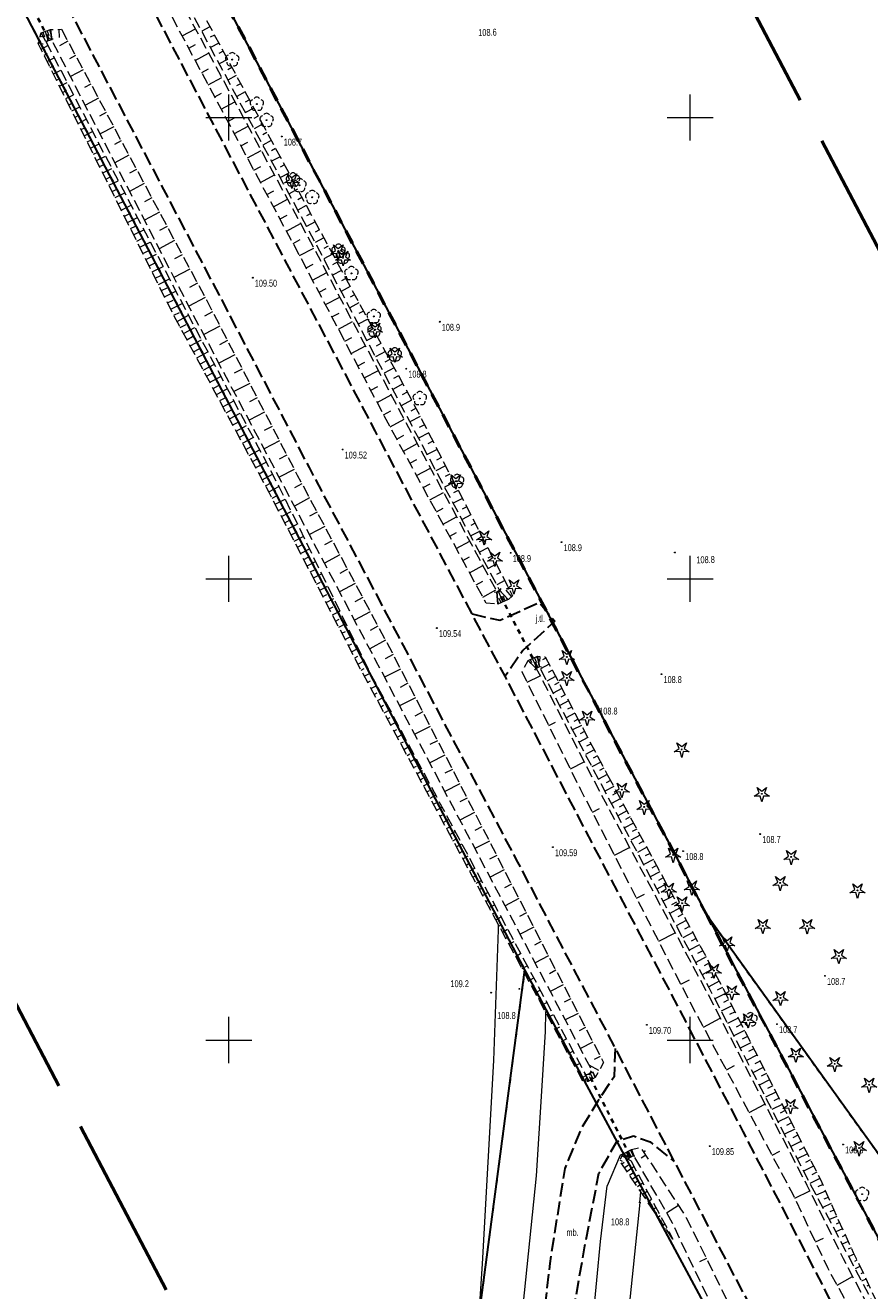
# Model space of a CAD drawing. Header units: metres. Extents: x 7529521 to 7531797, y 5723878 to 5728074.
# Tile 10 of 90: x 7531428 to 7531519, y 5724373 to 5724510. Entities that reach past the tile are written whole.
import ezdxf
from ezdxf.enums import TextEntityAlignment as Align

# ---------------------------------------------------------------- set-up
doc = ezdxf.new("R2010")
doc.units = ezdxf.units.M
for name, pattern in [('2_1', [0]), ('2_BUBZ02', [1.75, 1.25, -0.5]), ('2_PTRW02', [0]), ('GAO', [2.5, 1.5, -1]), ('GDE', [0]), ('GUZ', [1, 0.5, -0.5]), ('L_0_05', [1.75, 1.25, -0.5]), ('L_0_06', [2, 1.5, -0.5]), ('L_0_09', [2.5, 2, -0.5]), ('L_0_7E', [1, 0.5, -0.5])]:
    doc.linetypes.add(name, pattern=pattern)
doc.layers.get('0').update_dxf_attribs({"color": 252})
for name, color, linetype, lineweight in [('BUBZ_L_1', 252, '2_BUBZ02', 18), ('Dzialki', 80, 'GDE', 30), ('jezdnia', 252, 'L_0_06', 18), ('k', 252, 'Continuous', 18), ('opis', 252, 'Continuous', 18), ('przepust', 252, 'L_0_7E', 35), ('PTRW_L_1', 252, 'Continuous', 18), ('RTPW_T_0', 252, 'Continuous', 15), ('skarpa nieumocniona', 252, 'L_0_05', 18), ('skarpa umocniona', 252, 'Continuous', 18), ('Uzytki', 252, 'GUZ', 18), ('wysokosci_naturalne', 7, 'Continuous', 18), ('wysokosci_sztuczne', 7, 'Continuous', 18)]:
    doc.layers.add(name, color=color, linetype=linetype, lineweight=lineweight)
doc.layers.add('EPGPO_L_0', color=7, linetype='GAO', lineweight=50, true_color=0x940094)
doc.layers.add('zakres', color=7, linetype='L_0_09', lineweight=50, true_color=0xff05ff)
doc.styles.get("Standard").update_dxf_attribs({"font": 'arial.ttf'})

# ---------------------------------------------------------------- blocks, each defined once
blk = doc.blocks.new('2_RTPW01')
at = {"linetype": 'Continuous'}
blk.add_circle((0, 0), 0.045, dxfattribs=at)
blk = doc.blocks.new('L_0_7E_1')
at = {"color": 0, "linetype": 'Continuous', "lineweight": 13, "flags": 128}
for points in [[(0, 0), (-0.53, 0.85)], [(0, 0), (-0.53, -0.85)]]:
    blk.add_lwpolyline(points, dxfattribs=at)
blk = doc.blocks.new('L_0_7E_2')
at = {"color": 0, "linetype": 'Continuous', "lineweight": 13, "flags": 128}
for points in [[(0, 0), (-0.53, 0.85)], [(0, 0), (-0.53, -0.85)]]:
    blk.add_lwpolyline(points, dxfattribs=at)
blk = doc.blocks.new('OBOP02_01')
at = {"linetype": 'Continuous', "lineweight": 18}
blk.add_hatch(color=0, dxfattribs=at).paths.add_polyline_path([(0, -0.1, 1), (0, 0.1, 1)])
at = {"color": 0, "linetype": 'Continuous', "lineweight": 18}
blk.add_circle((0, 0), 0.1, dxfattribs=at)
for centre, radius, start, end in [((-0.77, 0.25), 0.7, 101.6336, 222.6627), ((0, 0.8), 0.7, 29.8459, 150.1541), ((0.77, 0.25), 0.7, 317.3373, 78.3664), ((-0.46, -0.64), 0.71, 174.3693, 292.5572), ((0.46, -0.64), 0.71, 247.4428, 5.6307)]:
    blk.add_arc(centre, radius, start, end, dxfattribs=at)
blk = doc.blocks.new('OBOP01_01')
at = {"linetype": 'Continuous', "lineweight": 18}
blk.add_hatch(color=0, dxfattribs=at).paths.add_polyline_path([(0, -0.1, 1), (0, 0.1, 1)])
at = {"color": 0, "linetype": 'Continuous', "lineweight": 18, "flags": 128}
blk.add_lwpolyline([(0, -1.74), (-0.35, -0.48), (-1.65, -0.54), (-0.57, 0.18), (-1.02, 1.4), (0, 0.6), (1.02, 1.4), (0.57, 0.18), (1.65, -0.54), (0.35, -0.48), (0, -1.74)], dxfattribs=at)
at = {"color": 0, "linetype": 'Continuous', "lineweight": 18}
blk.add_circle((0, 0), 0.1, dxfattribs=at)
blk = doc.blocks.new('RTPW01')
at = {"linetype": 'Continuous', "lineweight": 13}
blk.add_hatch(color=0, dxfattribs=at).paths.add_polyline_path([(0, -0.09, 1), (0, 0.09, 1)])
at = {"color": 0, "linetype": 'Continuous', "lineweight": 13}
blk.add_circle((0, 0), 0.0906, dxfattribs=at)
blk = doc.blocks.new('RTPW02')
at = {"linetype": 'Continuous', "lineweight": 13}
blk.add_hatch(color=0, dxfattribs=at).paths.add_polyline_path([(0, -0.09, 1), (0, 0.09, 1)])
at = {"color": 0, "linetype": 'Continuous', "lineweight": 13}
blk.add_circle((0, 0), 0.0906, dxfattribs=at)

msp = doc.modelspace()

# ---------------------------------------------------------------- linework, layer by layer
at = {"layer": 'BUBZ_L_1', "linetype": '2_BUBZ02'}
msp.add_line((7531494.54, 5724382.39), (7531494.66, 5724383.55), dxfattribs=at)
at = {"layer": 'BUBZ_L_1', "linetype": '2_1'}
msp.add_point((7531495.1, 5724387.95), dxfattribs=at)
at = {"layer": 'Dzialki'}
for p, q in [((7531365.23, 5724672.56), (7531501.87, 5724413.41)), ((7531482.09, 5724407.62), (7531345.12, 5724669.94)), ((7531526.32, 5724379.39), (7531501.87, 5724413.41)), ((7531501.87, 5724413.41), (7531549.19, 5724324.19)), ((7531476.67, 5724366.71), (7531482.09, 5724407.62)), ((7531504.02, 5724366.79), (7531482.09, 5724407.62))]:
    msp.add_line(p, q, dxfattribs=at)
at = {"layer": 'EPGPO_L_0', "linetype": 'GAO'}
for p, q in [((7531501.87, 5724413.41), (7531361.93, 5724678.8)), ((7531501.87, 5724413.41), (7531365.23, 5724672.56)), ((7531549.19, 5724324.19), (7531501.87, 5724413.41))]:
    msp.add_line(p, q, dxfattribs=at)
at = {"layer": 'jezdnia', "color": 251, "lineweight": 30, "flags": 128}
for points in [[(7531541.23, 5724322.09), (7531538.4, 5724327.6), (7531527.77, 5724347.77), (7531515.97, 5724370.33), (7531505.73, 5724390.09), (7531498.77, 5724403.48), (7531488.64, 5724422.78), (7531479.95, 5724439.43), (7531476.36, 5724446.19), (7531465.88, 5724466.03), (7531456.12, 5724484.51), (7531436.66, 5724521.49)], [(7531429.64, 5724517.44), (7531432.66, 5724511.75), (7531448.95, 5724480.75), (7531458.7, 5724462.07), (7531468.89, 5724442.78), (7531481.3, 5724419.27), (7531491.88, 5724399.08), (7531498.25, 5724386.84), (7531508.98, 5724366.41), (7531520.43, 5724344.51), (7531531.18, 5724323.94), (7531534.04, 5724318.55)], [(7531476.36, 5724446.19), (7531479.38, 5724445.5), (7531483.67, 5724447.44), (7531485.32, 5724445.4), (7531481.88, 5724442.23), (7531479.95, 5724439.43)], [(7531491.88, 5724399.08), (7531491.75, 5724396.02), (7531489.99, 5724393.38), (7531488.22, 5724390.43), (7531486.41, 5724386.07), (7531484.78, 5724375.79), (7531483.01, 5724359.78), (7531485.51, 5724360.08), (7531487.42, 5724371.04), (7531488.6, 5724377.69), (7531490.11, 5724385.55), (7531492.04, 5724389), (7531493.86, 5724389.62), (7531495.68, 5724388.95), (7531498.25, 5724386.84)]]:
    msp.add_lwpolyline(points, dxfattribs=at)
at = {"layer": 'k', "linetype": 'Continuous', "lineweight": 18, "flags": 128}
for points in [[(7531450, 5724497.5), (7531450, 5724502.5)], [(7531500, 5724497.5), (7531500, 5724502.5)], [(7531447.5, 5724500), (7531452.5, 5724500)], [(7531497.5, 5724500), (7531502.5, 5724500)], [(7531450, 5724447.5), (7531450, 5724452.5)], [(7531500, 5724447.5), (7531500, 5724452.5)], [(7531447.5, 5724450), (7531452.5, 5724450)], [(7531497.5, 5724450), (7531502.5, 5724450)], [(7531450, 5724397.5), (7531450, 5724402.5)], [(7531500, 5724397.5), (7531500, 5724402.5)], [(7531447.5, 5724400), (7531452.5, 5724400)], [(7531497.5, 5724400), (7531502.5, 5724400)]]:
    msp.add_lwpolyline(points, dxfattribs=at)
at = {"layer": 'przepust', "color": 24, "lineweight": 35, "flags": 128}
for points in [[(7531430.47, 5724508.56), (7531426.35, 5724516.53)], [(7531483.4, 5724440.51), (7531479.26, 5724448.51)], [(7531493.49, 5724387.46), (7531489.04, 5724396.22)]]:
    msp.add_lwpolyline(points, dxfattribs=at)
at = {"layer": 'PTRW_L_1', "linetype": '2_PTRW02', "lineweight": 0}
for p, q in [((7531479.22, 5724411.93), (7531479.24, 5724412.47)), ((7531478.71, 5724397.78), (7531479.22, 5724411.93)), ((7531484.34, 5724403.02), (7531484.27, 5724400.93)), ((7531484.27, 5724400.93), (7531483.9, 5724394.46)), ((7531477.5, 5724375.73), (7531478.71, 5724397.78)), ((7531483.9, 5724394.46), (7531483.32, 5724385.28)), ((7531483.32, 5724385.28), (7531481.64, 5724368.89)), ((7531490.3, 5724378.15), (7531491, 5724384.19)), ((7531494.54, 5724382.39), (7531492.72, 5724364.91)), ((7531489.24, 5724367.11), (7531490.3, 5724378.15)), ((7531476.04, 5724353.93), (7531477.5, 5724375.73))]:
    msp.add_line(p, q, dxfattribs=at)
at = {"layer": 'PTRW_L_1', "linetype": '2_PTRW02'}
for p, q in [((7531492.72, 5724387.63), (7531492.43, 5724387.5)), ((7531492.43, 5724387.5), (7531491, 5724384.19)), ((7531494.54, 5724382.39), (7531494.66, 5724383.55))]:
    msp.add_line(p, q, dxfattribs=at)
at = {"layer": 'skarpa nieumocniona', "color": 252, "lineweight": 18, "flags": 128}
for points in [[(7531469.09, 5724468.02), (7531459.63, 5724485.98), (7531439.62, 5724523.21), (7531440.4, 5724523.87), (7531460.54, 5724486.51), (7531470.18, 5724468.69), (7531480.76, 5724448.14), (7531480.27, 5724447.74), (7531479.35, 5724448.78)], [(7531479.06, 5724448.6), (7531479.17, 5724447.24), (7531477.88, 5724447.37), (7531467.27, 5724466.87), (7531457.65, 5724485.09), (7531437.94, 5724521.98), (7531439.25, 5724522.84), (7531459.26, 5724485.78), (7531468.72, 5724467.82)], [(7531430.17, 5724508.24), (7531445.32, 5724479.16), (7531455.44, 5724460.02), (7531465.12, 5724440.16), (7531488.69, 5724396.2), (7531488.94, 5724395.51), (7531488.4, 5724395.49), (7531464.55, 5724439.7), (7531454.38, 5724459.34), (7531444.05, 5724478.55), (7531429.35, 5724508.03), (7531429.66, 5724509.2)], [(7531431.88, 5724509.57), (7531447.57, 5724480.25), (7531457.43, 5724461.22), (7531467.69, 5724442.02), (7531490.61, 5724397.55), (7531489.69, 5724395.92), (7531489.44, 5724396.55), (7531465.99, 5724441.04), (7531455.77, 5724460.43), (7531445.77, 5724479.35), (7531430.81, 5724508.42), (7531430.68, 5724509.54)], [(7531532.32, 5724342.59), (7531522.81, 5724360.93), (7531514.91, 5724375.29), (7531511.16, 5724383.25), (7531499.95, 5724404.19), (7531488.16, 5724427.12), (7531481.78, 5724439.91), (7531482.43, 5724441.13), (7531483.33, 5724440.28), (7531489.53, 5724428.18), (7531501.74, 5724405.31), (7531512.66, 5724384.26), (7531516.59, 5724376.31), (7531524.32, 5724361.49), (7531536.18, 5724344.63), (7531548.28, 5724323.25), (7531559.03, 5724304.85), (7531566.78, 5724291.82), (7531571.95, 5724281.85), (7531580.12, 5724268.57), (7531589.87, 5724253.78), (7531596.23, 5724239.44), (7531603.24, 5724228.55), (7531611.97, 5724216.7), (7531625.15, 5724181.74), (7531623.17, 5724178.91), (7531619.83, 5724177.39), (7531614.57, 5724187.94), (7531614.66, 5724188.48), (7531610.8, 5724194.33), (7531603.09, 5724208.17), (7531595.68, 5724222.34), (7531586.48, 5724239.83), (7531579.8, 5724252.94), (7531571.62, 5724268.24), (7531563.72, 5724283.18), (7531556.27, 5724297.38), (7531550.03, 5724309.25), (7531542.74, 5724322.94)], [(7531491.05, 5724428.71), (7531503.15, 5724406.37), (7531514.12, 5724384.88), (7531516, 5724380.6), (7531517.68, 5724376.97), (7531525.01, 5724361.56), (7531517.04, 5724376.82), (7531515.27, 5724380.19), (7531513.03, 5724384.37), (7531502.06, 5724405.67), (7531490.06, 5724428.29), (7531483.66, 5724440.47), (7531483.47, 5724441.6), (7531484.29, 5724441.55)], [(7531498.13, 5724378.42), (7531492.35, 5724386.95), (7531492.74, 5724387.67), (7531493.41, 5724387.21)], [(7531554.25, 5724257.64), (7531543.57, 5724280.36), (7531532.79, 5724304), (7531526.65, 5724317.93), (7531516.78, 5724339.91), (7531512.01, 5724352.12), (7531504.93, 5724365.76), (7531498.09, 5724380.13), (7531493.89, 5724387.48), (7531493.63, 5724388.12), (7531494.63, 5724388.37), (7531499.58, 5724380.74), (7531506.62, 5724366.45), (7531513.43, 5724352.66), (7531519.66, 5724342.32), (7531539.76, 5724303.89), (7531546.04, 5724292.24), (7531554.21, 5724276.48), (7531561.52, 5724262.57), (7531569.94, 5724246.67), (7531576.32, 5724234.31), (7531585.38, 5724217.06), (7531593.26, 5724202.1), (7531600.61, 5724188.26), (7531602.22, 5724182.6), (7531608.04, 5724171.68), (7531605.63, 5724170.48), (7531603.16, 5724170.41), (7531599.75, 5724171.04), (7531597.13, 5724173.14), (7531593.51, 5724178.92)]]:
    msp.add_lwpolyline(points, close=True, dxfattribs=at)
at = {"layer": 'skarpa nieumocniona', "color": 252, "linetype": 'Continuous', "lineweight": 18, "flags": 128}
for points in [[(7531447.96, 5724509.83), (7531447.07, 5724509.35)], [(7531429.56, 5724508.83), (7531429.9, 5724508.74)], [(7531431.6, 5724509.56), (7531431.63, 5724508.67)], [(7531432.57, 5724508.27), (7531431.65, 5724507.77)], [(7531444.95, 5724508.85), (7531446.39, 5724509.62)], [(7531448.44, 5724508.95), (7531447.99, 5724508.71)], [(7531429.37, 5724508.11), (7531429.88, 5724507.98)], [(7531429.66, 5724507.43), (7531430.4, 5724507.8)], [(7531429.99, 5724506.76), (7531430.37, 5724506.95)], [(7531445.66, 5724507.53), (7531446.38, 5724507.91)], [(7531446.37, 5724506.2), (7531447.81, 5724506.98)], [(7531448.91, 5724508.07), (7531448.01, 5724507.59)], [(7531449.39, 5724507.19), (7531448.94, 5724506.95)], [(7531430.33, 5724506.09), (7531431.09, 5724506.47)], [(7531430.66, 5724505.42), (7531431.05, 5724505.61)], [(7531433.4, 5724506.72), (7531432.73, 5724506.36)], [(7531449.86, 5724506.31), (7531448.96, 5724505.83)], [(7531430.99, 5724504.74), (7531431.79, 5724505.14)], [(7531431.33, 5724504.07), (7531431.73, 5724504.27)], [(7531434.22, 5724505.18), (7531432.86, 5724504.45)], [(7531447.07, 5724504.88), (7531447.8, 5724505.27)], [(7531447.78, 5724503.56), (7531449.24, 5724504.34)], [(7531450.34, 5724505.43), (7531449.89, 5724505.19)], [(7531450.81, 5724504.55), (7531449.91, 5724504.07)], [(7531431.66, 5724503.4), (7531432.48, 5724503.81)], [(7531432, 5724502.73), (7531432.41, 5724502.94)], [(7531435.05, 5724503.64), (7531434.35, 5724503.26)], [(7531451.29, 5724503.67), (7531450.83, 5724503.43)], [(7531451.76, 5724502.79), (7531450.86, 5724502.3)], [(7531432.33, 5724502.06), (7531433.17, 5724502.48)], [(7531432.67, 5724501.39), (7531433.09, 5724501.6)], [(7531435.88, 5724502.09), (7531434.46, 5724501.33)], [(7531448.49, 5724502.24), (7531449.22, 5724502.63)], [(7531449.19, 5724500.91), (7531450.66, 5724501.7)], [(7531452.23, 5724501.91), (7531451.78, 5724501.67)], [(7531433, 5724500.72), (7531433.87, 5724501.15)], [(7531433.34, 5724500.05), (7531433.77, 5724500.26)], [(7531436.7, 5724500.55), (7531435.98, 5724500.16)], [(7531452.71, 5724501.03), (7531451.8, 5724500.54)], [(7531453.18, 5724500.15), (7531452.73, 5724499.91)], [(7531433.67, 5724499.37), (7531434.56, 5724499.82)], [(7531434.01, 5724498.7), (7531434.46, 5724498.93)], [(7531437.53, 5724499.01), (7531436.06, 5724498.22)], [(7531449.9, 5724499.59), (7531450.64, 5724499.98)], [(7531450.61, 5724498.27), (7531452.09, 5724499.06)], [(7531453.66, 5724499.27), (7531452.75, 5724498.78)], [(7531434.34, 5724498.03), (7531435.25, 5724498.49)], [(7531434.67, 5724497.36), (7531435.14, 5724497.59)], [(7531438.35, 5724497.47), (7531437.61, 5724497.07)], [(7531451.32, 5724496.94), (7531452.06, 5724497.34)], [(7531454.13, 5724498.39), (7531453.68, 5724498.14)], [(7531454.61, 5724497.51), (7531453.7, 5724497.02)], [(7531435.01, 5724496.69), (7531435.95, 5724497.16)], [(7531435.34, 5724496.02), (7531435.82, 5724496.25)], [(7531439.18, 5724495.92), (7531437.66, 5724495.11)], [(7531452.02, 5724495.62), (7531453.51, 5724496.42)], [(7531455.08, 5724496.63), (7531454.63, 5724496.38)], [(7531435.68, 5724495.35), (7531436.64, 5724495.83)], [(7531436.01, 5724494.68), (7531436.5, 5724494.92)], [(7531452.73, 5724494.3), (7531453.48, 5724494.7)], [(7531455.56, 5724495.75), (7531454.64, 5724495.26)], [(7531456.03, 5724494.87), (7531455.57, 5724494.62)], [(7531436.35, 5724494), (7531437.33, 5724494.49)], [(7531436.68, 5724493.33), (7531437.18, 5724493.58)], [(7531437.02, 5724492.66), (7531438.02, 5724493.16)], [(7531440, 5724494.38), (7531439.23, 5724493.97)], [(7531453.44, 5724492.98), (7531454.94, 5724493.78)], [(7531456.51, 5724493.99), (7531455.59, 5724493.5)], [(7531437.35, 5724491.99), (7531437.86, 5724492.24)], [(7531437.69, 5724491.32), (7531438.72, 5724491.83)], [(7531440.83, 5724492.84), (7531439.26, 5724492)], [(7531454.14, 5724491.65), (7531454.9, 5724492.06)], [(7531456.98, 5724493.11), (7531456.52, 5724492.86)], [(7531457.45, 5724492.23), (7531456.54, 5724491.73)], [(7531438.02, 5724490.65), (7531438.54, 5724490.91)], [(7531438.35, 5724489.98), (7531439.41, 5724490.5)], [(7531441.66, 5724491.29), (7531440.86, 5724490.87)], [(7531454.85, 5724490.33), (7531456.36, 5724491.14)], [(7531457.93, 5724491.35), (7531457.47, 5724491.1)], [(7531458.4, 5724490.47), (7531457.48, 5724489.97)], [(7531438.69, 5724489.31), (7531439.22, 5724489.57)], [(7531439.02, 5724488.63), (7531440.1, 5724489.17)], [(7531442.48, 5724489.75), (7531440.86, 5724488.88)], [(7531455.56, 5724489.01), (7531456.32, 5724489.41)], [(7531458.88, 5724489.59), (7531458.42, 5724489.34)], [(7531439.36, 5724487.96), (7531439.9, 5724488.24)], [(7531439.69, 5724487.29), (7531440.8, 5724487.84)], [(7531443.31, 5724488.21), (7531442.48, 5724487.77)], [(7531456.27, 5724487.68), (7531457.79, 5724488.5)], [(7531459.35, 5724488.71), (7531458.43, 5724488.21)], [(7531459.83, 5724487.83), (7531459.37, 5724487.58)], [(7531440.03, 5724486.62), (7531440.59, 5724486.9)], [(7531440.36, 5724485.95), (7531441.49, 5724486.51)], [(7531444.13, 5724486.66), (7531442.46, 5724485.77)], [(7531456.97, 5724486.36), (7531457.74, 5724486.77)], [(7531460.3, 5724486.95), (7531459.38, 5724486.45)], [(7531440.7, 5724485.28), (7531441.27, 5724485.56)], [(7531441.03, 5724484.61), (7531442.18, 5724485.18)], [(7531444.96, 5724485.12), (7531444.11, 5724484.67)], [(7531457.68, 5724485.04), (7531459.22, 5724485.85)], [(7531460.78, 5724486.07), (7531460.31, 5724485.82)], [(7531461.25, 5724485.19), (7531460.32, 5724484.68)], [(7531441.37, 5724483.94), (7531441.95, 5724484.23)], [(7531441.7, 5724483.26), (7531442.88, 5724483.85)], [(7531445.78, 5724483.58), (7531444.06, 5724482.66)], [(7531458.38, 5724483.71), (7531459.15, 5724484.12)], [(7531461.73, 5724484.31), (7531461.26, 5724484.05)], [(7531442.04, 5724482.59), (7531442.63, 5724482.89)], [(7531442.37, 5724481.92), (7531443.57, 5724482.52)], [(7531459.08, 5724482.39), (7531460.62, 5724483.2)], [(7531462.21, 5724483.43), (7531461.25, 5724482.91)], [(7531462.68, 5724482.55), (7531462.2, 5724482.29)], [(7531442.7, 5724481.25), (7531443.31, 5724481.55)], [(7531443.04, 5724480.58), (7531444.26, 5724481.19)], [(7531446.61, 5724482.04), (7531445.74, 5724481.57)], [(7531459.78, 5724481.06), (7531460.55, 5724481.46)], [(7531463.16, 5724481.67), (7531462.18, 5724481.14)], [(7531443.37, 5724479.91), (7531443.99, 5724480.22)], [(7531443.71, 5724479.24), (7531444.95, 5724479.86)], [(7531447.44, 5724480.49), (7531445.66, 5724479.54)], [(7531460.48, 5724479.73), (7531462.02, 5724480.54)], [(7531464.11, 5724479.91), (7531463.11, 5724479.37)], [(7531463.63, 5724480.79), (7531463.14, 5724480.52)], [(7531444.04, 5724478.57), (7531444.67, 5724478.88)], [(7531444.4, 5724477.91), (7531445.63, 5724478.57)], [(7531448.24, 5724478.94), (7531447.36, 5724478.48)], [(7531461.18, 5724478.41), (7531461.95, 5724478.81)], [(7531465.06, 5724478.15), (7531464.04, 5724477.6)], [(7531464.59, 5724479.03), (7531464.08, 5724478.76)], [(7531444.75, 5724477.24), (7531445.37, 5724477.58)], [(7531445.11, 5724476.58), (7531446.33, 5724477.24)], [(7531449.05, 5724477.39), (7531447.29, 5724476.47)], [(7531461.88, 5724477.08), (7531463.41, 5724477.89)], [(7531465.54, 5724477.27), (7531465.02, 5724476.99)], [(7531445.46, 5724475.92), (7531446.07, 5724476.25)], [(7531445.82, 5724475.26), (7531447.03, 5724475.92)], [(7531449.85, 5724475.83), (7531448.98, 5724475.38)], [(7531462.58, 5724475.75), (7531463.35, 5724476.16)], [(7531466.01, 5724476.39), (7531464.98, 5724475.83)], [(7531466.49, 5724475.51), (7531465.97, 5724475.23)], [(7531446.17, 5724474.6), (7531446.78, 5724474.93)], [(7531446.53, 5724473.94), (7531447.73, 5724474.59)], [(7531450.66, 5724474.28), (7531448.92, 5724473.38)], [(7531463.28, 5724474.43), (7531464.81, 5724475.24)], [(7531466.97, 5724474.64), (7531465.91, 5724474.06)], [(7531446.88, 5724473.28), (7531447.48, 5724473.6)], [(7531447.24, 5724472.62), (7531448.44, 5724473.26)], [(7531451.47, 5724472.73), (7531450.6, 5724472.28)], [(7531463.98, 5724473.1), (7531464.75, 5724473.5)], [(7531464.68, 5724471.77), (7531466.21, 5724472.58)], [(7531467.92, 5724472.88), (7531466.84, 5724472.29)], [(7531467.44, 5724473.76), (7531466.91, 5724473.47)], [(7531447.59, 5724471.96), (7531448.19, 5724472.28)], [(7531447.95, 5724471.3), (7531449.14, 5724471.94)], [(7531468.4, 5724472), (7531467.85, 5724471.7)], [(7531448.31, 5724470.64), (7531448.9, 5724470.96)], [(7531448.66, 5724469.98), (7531449.84, 5724470.61)], [(7531452.27, 5724471.17), (7531450.56, 5724470.29)], [(7531465.38, 5724470.45), (7531466.15, 5724470.85)], [(7531466.08, 5724469.12), (7531467.61, 5724469.93)], [(7531468.87, 5724471.12), (7531467.77, 5724470.52)], [(7531469.35, 5724470.24), (7531468.79, 5724469.94)], [(7531449.02, 5724469.32), (7531449.6, 5724469.63)], [(7531449.37, 5724468.66), (7531450.54, 5724469.29)], [(7531453.08, 5724469.62), (7531452.23, 5724469.18)], [(7531469.82, 5724469.36), (7531468.7, 5724468.75)], [(7531470.3, 5724468.48), (7531469.73, 5724468.18)], [(7531449.73, 5724468), (7531450.31, 5724468.31)], [(7531450.08, 5724467.34), (7531451.24, 5724467.96)], [(7531453.88, 5724468.07), (7531452.2, 5724467.19)], [(7531466.78, 5724467.79), (7531467.55, 5724468.2)], [(7531467.49, 5724466.47), (7531469.01, 5724467.3)], [(7531470.75, 5724467.59), (7531469.63, 5724467.01)], [(7531450.44, 5724466.68), (7531451.01, 5724466.99)], [(7531450.79, 5724466.02), (7531451.94, 5724466.63)], [(7531454.69, 5724466.51), (7531453.85, 5724466.08)], [(7531471.67, 5724465.81), (7531470.57, 5724465.24)], [(7531471.21, 5724466.7), (7531470.65, 5724466.41)], [(7531451.15, 5724465.36), (7531451.72, 5724465.66)], [(7531451.5, 5724464.69), (7531452.64, 5724465.31)], [(7531455.49, 5724464.96), (7531453.83, 5724464.1)], [(7531468.21, 5724465.15), (7531468.96, 5724465.56)], [(7531468.92, 5724463.84), (7531470.43, 5724464.65)], [(7531472.13, 5724464.92), (7531471.58, 5724464.64)], [(7531451.86, 5724464.03), (7531452.42, 5724464.34)], [(7531452.21, 5724463.37), (7531453.34, 5724463.98)], [(7531452.57, 5724462.71), (7531453.13, 5724463.02)], [(7531456.3, 5724463.4), (7531455.48, 5724462.98)], [(7531472.58, 5724464.03), (7531471.51, 5724463.48)], [(7531473.04, 5724463.14), (7531472.51, 5724462.87)], [(7531452.92, 5724462.05), (7531454.04, 5724462.65)], [(7531453.28, 5724461.39), (7531453.84, 5724461.69)], [(7531457.1, 5724461.85), (7531455.47, 5724461)], [(7531469.64, 5724462.52), (7531470.39, 5724462.93)], [(7531470.36, 5724461.2), (7531471.85, 5724462.01)], [(7531473.5, 5724462.25), (7531472.45, 5724461.71)], [(7531453.63, 5724460.73), (7531454.74, 5724461.33)], [(7531453.99, 5724460.07), (7531454.54, 5724460.37)], [(7531457.92, 5724460.3), (7531457.11, 5724459.87)], [(7531471.07, 5724459.88), (7531471.82, 5724460.29)], [(7531474.41, 5724460.47), (7531473.39, 5724459.95)], [(7531473.96, 5724461.36), (7531473.44, 5724461.1)], [(7531454.34, 5724459.41), (7531455.44, 5724460)], [(7531454.69, 5724458.75), (7531455.24, 5724459.03)], [(7531471.79, 5724458.56), (7531473.27, 5724459.37)], [(7531474.87, 5724459.59), (7531474.37, 5724459.33)], [(7531455.04, 5724458.08), (7531456.11, 5724458.64)], [(7531455.38, 5724457.41), (7531455.91, 5724457.69)], [(7531458.75, 5724458.76), (7531457.11, 5724457.89)], [(7531472.51, 5724457.25), (7531473.24, 5724457.65)], [(7531475.33, 5724458.7), (7531474.33, 5724458.19)], [(7531475.79, 5724457.81), (7531475.3, 5724457.55)], [(7531455.72, 5724456.75), (7531456.77, 5724457.29)], [(7531456.07, 5724456.08), (7531456.58, 5724456.35)], [(7531459.57, 5724457.22), (7531458.75, 5724456.78)], [(7531473.22, 5724455.93), (7531474.69, 5724456.73)], [(7531476.24, 5724456.92), (7531475.28, 5724456.42)], [(7531456.41, 5724455.41), (7531457.43, 5724455.94)], [(7531456.76, 5724454.75), (7531457.26, 5724455.01)], [(7531460.4, 5724455.67), (7531458.75, 5724454.79)], [(7531473.94, 5724454.61), (7531474.67, 5724455.01)], [(7531476.7, 5724456.03), (7531476.22, 5724455.78)], [(7531477.16, 5724455.14), (7531476.22, 5724454.66)], [(7531457.1, 5724454.08), (7531458.08, 5724454.59)], [(7531457.45, 5724453.42), (7531457.93, 5724453.67)], [(7531461.22, 5724454.13), (7531460.39, 5724453.69)], [(7531474.66, 5724453.29), (7531476.11, 5724454.09)], [(7531477.61, 5724454.25), (7531477.15, 5724454.01)], [(7531457.79, 5724452.75), (7531458.74, 5724453.24)], [(7531458.14, 5724452.08), (7531458.6, 5724452.33)], [(7531462.05, 5724452.59), (7531460.38, 5724451.7)], [(7531475.38, 5724451.98), (7531476.1, 5724452.37)], [(7531478.07, 5724453.36), (7531477.16, 5724452.89)], [(7531478.53, 5724452.47), (7531478.08, 5724452.24)], [(7531458.48, 5724451.42), (7531459.4, 5724451.89)], [(7531458.83, 5724450.75), (7531459.28, 5724450.98)], [(7531462.87, 5724451.04), (7531462.03, 5724450.59)], [(7531476.09, 5724450.66), (7531477.53, 5724451.44)], [(7531478.99, 5724451.58), (7531478.1, 5724451.13)], [(7531479.44, 5724450.69), (7531479.01, 5724450.47)], [(7531459.17, 5724450.09), (7531460.06, 5724450.54)], [(7531459.52, 5724449.42), (7531459.95, 5724449.64)], [(7531463.7, 5724449.5), (7531462.01, 5724448.6)], [(7531476.81, 5724449.34), (7531477.53, 5724449.73)], [(7531479.9, 5724449.8), (7531479.04, 5724449.36)], [(7531459.86, 5724448.75), (7531460.71, 5724449.2)], [(7531460.2, 5724448.09), (7531460.62, 5724448.3)], [(7531464.52, 5724447.96), (7531463.67, 5724447.5)], [(7531477.53, 5724448.02), (7531478.95, 5724448.8)], [(7531480.66, 5724448.06), (7531480.07, 5724448.76)], [(7531480.36, 5724448.91), (7531480.21, 5724448.84)], [(7531460.55, 5724447.42), (7531461.37, 5724447.85)], [(7531460.89, 5724446.75), (7531461.3, 5724446.96)], [(7531461.24, 5724446.09), (7531462.03, 5724446.5)], [(7531461.58, 5724445.42), (7531461.97, 5724445.62)], [(7531461.93, 5724444.76), (7531462.69, 5724445.15)], [(7531465.34, 5724446.41), (7531463.64, 5724445.5)], [(7531462.27, 5724444.09), (7531462.64, 5724444.28)], [(7531462.62, 5724443.42), (7531463.34, 5724443.8)], [(7531466.17, 5724444.87), (7531465.31, 5724444.41)], [(7531462.96, 5724442.76), (7531463.32, 5724442.94)], [(7531463.31, 5724442.09), (7531464, 5724442.45)], [(7531466.99, 5724443.33), (7531465.27, 5724442.41)], [(7531463.65, 5724441.43), (7531463.99, 5724441.6)], [(7531464, 5724440.76), (7531464.66, 5724441.1)], [(7531467.82, 5724441.78), (7531466.95, 5724441.33)], [(7531483.7, 5724441.59), (7531483.66, 5724441.04)], [(7531484.37, 5724441.41), (7531484.01, 5724441.22)], [(7531464.34, 5724440.09), (7531464.66, 5724440.26)], [(7531464.69, 5724439.43), (7531465.33, 5724439.77)], [(7531468.62, 5724440.22), (7531466.89, 5724439.34)], [(7531484.72, 5724440.74), (7531483.78, 5724440.25)], [(7531485.07, 5724440.08), (7531484.6, 5724439.83)], [(7531465.05, 5724438.77), (7531465.36, 5724438.94)], [(7531465.4, 5724438.11), (7531466.04, 5724438.45)], [(7531469.42, 5724438.67), (7531468.56, 5724438.23)], [(7531482.34, 5724438.79), (7531483.74, 5724439.49)], [(7531485.42, 5724439.42), (7531484.47, 5724438.92)], [(7531485.76, 5724438.75), (7531485.29, 5724438.51)], [(7531465.76, 5724437.45), (7531466.07, 5724437.62)], [(7531466.11, 5724436.79), (7531466.74, 5724437.13)], [(7531470.22, 5724437.11), (7531468.52, 5724436.24)], [(7531486.11, 5724438.09), (7531485.17, 5724437.59)], [(7531486.46, 5724437.43), (7531485.99, 5724437.18)], [(7531466.47, 5724436.13), (7531466.78, 5724436.3)], [(7531466.83, 5724435.47), (7531467.45, 5724435.81)], [(7531471.02, 5724435.56), (7531470.18, 5724435.12)], [(7531486.81, 5724436.76), (7531485.87, 5724436.27)], [(7531487.16, 5724436.1), (7531486.69, 5724435.85)], [(7531467.18, 5724434.81), (7531467.5, 5724434.98)], [(7531467.54, 5724434.15), (7531468.16, 5724434.49)], [(7531484.68, 5724434.09), (7531485.41, 5724434.45)], [(7531487.51, 5724435.44), (7531486.57, 5724434.94)], [(7531487.86, 5724434.77), (7531487.39, 5724434.52)], [(7531467.89, 5724433.49), (7531468.21, 5724433.66)], [(7531468.25, 5724432.83), (7531468.87, 5724433.16)], [(7531471.82, 5724434), (7531470.16, 5724433.14)], [(7531488.21, 5724434.11), (7531487.26, 5724433.61)], [(7531488.56, 5724433.45), (7531488.09, 5724433.2)], [(7531468.61, 5724432.17), (7531468.92, 5724432.34)], [(7531468.96, 5724431.51), (7531469.58, 5724431.84)], [(7531472.63, 5724432.45), (7531471.8, 5724432.02)], [(7531488.91, 5724432.78), (7531487.96, 5724432.28)], [(7531489.61, 5724431.45), (7531488.66, 5724430.95)], [(7531489.26, 5724432.12), (7531488.78, 5724431.87)], [(7531469.32, 5724430.85), (7531469.63, 5724431.02)], [(7531469.68, 5724430.19), (7531470.29, 5724430.52)], [(7531473.43, 5724430.89), (7531471.79, 5724430.05)], [(7531487.03, 5724429.39), (7531488.52, 5724430.14)], [(7531490.31, 5724430.13), (7531489.36, 5724429.63)], [(7531489.96, 5724430.79), (7531489.48, 5724430.54)], [(7531470.03, 5724429.53), (7531470.34, 5724429.69)], [(7531470.39, 5724428.87), (7531471, 5724429.2)], [(7531474.23, 5724429.34), (7531473.42, 5724428.92)], [(7531491.01, 5724428.8), (7531490.06, 5724428.29)], [(7531490.66, 5724429.46), (7531490.18, 5724429.21)], [(7531470.74, 5724428.21), (7531471.05, 5724428.37)], [(7531471.1, 5724427.55), (7531471.71, 5724427.88)], [(7531475.03, 5724427.78), (7531473.42, 5724426.95)], [(7531491.72, 5724427.48), (7531490.76, 5724426.96)], [(7531491.36, 5724428.14), (7531490.89, 5724427.88)], [(7531471.46, 5724426.89), (7531471.76, 5724427.05)], [(7531471.81, 5724426.23), (7531472.42, 5724426.55)], [(7531475.83, 5724426.22), (7531475.03, 5724425.81)], [(7531492.43, 5724426.16), (7531491.47, 5724425.64)], [(7531492.08, 5724426.82), (7531491.6, 5724426.56)], [(7531472.17, 5724425.57), (7531472.47, 5724425.73)], [(7531472.52, 5724424.91), (7531473.13, 5724425.23)], [(7531476.63, 5724424.67), (7531475.05, 5724423.85)], [(7531489.4, 5724424.71), (7531490.17, 5724425.11)], [(7531493.15, 5724424.84), (7531492.17, 5724424.31)], [(7531492.79, 5724425.5), (7531492.3, 5724425.24)], [(7531472.88, 5724424.25), (7531473.18, 5724424.41)], [(7531473.24, 5724423.59), (7531473.83, 5724423.91)], [(7531493.86, 5724423.52), (7531492.87, 5724422.99)], [(7531493.51, 5724424.18), (7531493.01, 5724423.92)], [(7531473.59, 5724422.93), (7531473.89, 5724423.09)], [(7531473.95, 5724422.27), (7531474.54, 5724422.59)], [(7531477.44, 5724423.11), (7531476.65, 5724422.71)], [(7531494.58, 5724422.2), (7531493.57, 5724421.66)], [(7531494.22, 5724422.86), (7531493.72, 5724422.59)], [(7531474.3, 5724421.61), (7531474.6, 5724421.77)], [(7531474.66, 5724420.95), (7531475.25, 5724421.27)], [(7531478.24, 5724421.56), (7531476.68, 5724420.76)], [(7531491.8, 5724420.04), (7531493.43, 5724420.88)], [(7531495.29, 5724420.89), (7531494.28, 5724420.34)], [(7531494.94, 5724421.55), (7531494.43, 5724421.27)], [(7531475.02, 5724420.29), (7531475.31, 5724420.45)], [(7531475.37, 5724419.63), (7531475.96, 5724419.95)], [(7531475.73, 5724418.97), (7531476.02, 5724419.13)], [(7531479.04, 5724420), (7531478.27, 5724419.61)], [(7531496.01, 5724419.57), (7531494.98, 5724419.01)], [(7531495.65, 5724420.23), (7531495.14, 5724419.95)], [(7531476.09, 5724418.31), (7531476.67, 5724418.62)], [(7531476.44, 5724417.65), (7531476.73, 5724417.8)], [(7531479.84, 5724418.45), (7531478.31, 5724417.66)], [(7531496.72, 5724418.25), (7531495.68, 5724417.69)], [(7531496.36, 5724418.91), (7531495.85, 5724418.63)], [(7531476.8, 5724416.99), (7531477.38, 5724417.3)], [(7531477.15, 5724416.33), (7531477.44, 5724416.48)], [(7531480.64, 5724416.89), (7531479.89, 5724416.5)], [(7531497.44, 5724416.93), (7531496.39, 5724416.36)], [(7531497.08, 5724417.59), (7531496.56, 5724417.31)], [(7531477.51, 5724415.67), (7531478.09, 5724415.98)], [(7531477.87, 5724415.01), (7531478.15, 5724415.16)], [(7531481.44, 5724415.34), (7531479.95, 5724414.56)], [(7531494.2, 5724415.37), (7531495.05, 5724415.81)], [(7531498.15, 5724415.61), (7531497.09, 5724415.04)], [(7531497.79, 5724416.27), (7531497.27, 5724415.98)], [(7531478.22, 5724414.35), (7531478.8, 5724414.66)], [(7531478.58, 5724413.69), (7531478.86, 5724413.84)], [(7531482.25, 5724413.78), (7531481.5, 5724413.4)], [(7531498.86, 5724414.29), (7531497.79, 5724413.71)], [(7531498.51, 5724414.95), (7531497.97, 5724414.66)], [(7531499.22, 5724413.63), (7531498.68, 5724413.34)], [(7531478.93, 5724413.03), (7531479.51, 5724413.34)], [(7531479.29, 5724412.37), (7531479.57, 5724412.52)], [(7531483.05, 5724412.22), (7531481.58, 5724411.47)], [(7531499.58, 5724412.97), (7531498.5, 5724412.39)], [(7531499.94, 5724412.31), (7531499.39, 5724412.02)], [(7531479.65, 5724411.71), (7531480.21, 5724412.01)], [(7531480, 5724411.05), (7531480.29, 5724411.2)], [(7531496.6, 5724410.7), (7531498.37, 5724411.62)], [(7531500.29, 5724411.65), (7531499.2, 5724411.06)], [(7531500.65, 5724410.99), (7531500.1, 5724410.7)], [(7531480.36, 5724410.39), (7531480.92, 5724410.69)], [(7531480.71, 5724409.73), (7531481, 5724409.88)], [(7531483.85, 5724410.67), (7531483.12, 5724410.29)], [(7531501.01, 5724410.33), (7531499.9, 5724409.74)], [(7531501.37, 5724409.68), (7531500.81, 5724409.37)], [(7531481.07, 5724409.07), (7531481.63, 5724409.37)], [(7531481.43, 5724408.41), (7531481.71, 5724408.56)], [(7531484.65, 5724409.11), (7531483.21, 5724408.37)], [(7531501.72, 5724409.02), (7531500.6, 5724408.41)], [(7531502.08, 5724408.36), (7531501.52, 5724408.05)], [(7531481.78, 5724407.75), (7531482.34, 5724408.05)], [(7531482.14, 5724407.09), (7531482.42, 5724407.24)], [(7531485.45, 5724407.56), (7531484.74, 5724407.19)], [(7531502.44, 5724407.7), (7531501.31, 5724407.08)], [(7531502.79, 5724407.04), (7531502.23, 5724406.73)], [(7531482.49, 5724406.43), (7531483.05, 5724406.73)], [(7531482.85, 5724405.77), (7531483.13, 5724405.92)], [(7531483.21, 5724405.11), (7531483.76, 5724405.4)], [(7531486.25, 5724406), (7531484.84, 5724405.27)], [(7531499, 5724406.04), (7531499.92, 5724406.51)], [(7531503.15, 5724406.37), (7531502.01, 5724405.76)], [(7531503.49, 5724405.71), (7531502.92, 5724405.42)], [(7531483.56, 5724404.45), (7531483.84, 5724404.59)], [(7531483.92, 5724403.79), (7531484.47, 5724404.08)], [(7531487.06, 5724404.45), (7531486.36, 5724404.09)], [(7531503.83, 5724405.04), (7531502.68, 5724404.46)], [(7531504.17, 5724404.37), (7531503.6, 5724404.08)], [(7531484.28, 5724403.13), (7531484.55, 5724403.27)], [(7531484.63, 5724402.47), (7531485.18, 5724402.76)], [(7531487.86, 5724402.89), (7531486.47, 5724402.18)], [(7531504.52, 5724403.71), (7531503.37, 5724403.12)], [(7531504.86, 5724403.04), (7531504.28, 5724402.75)], [(7531484.99, 5724401.81), (7531485.26, 5724401.95)], [(7531485.34, 5724401.15), (7531485.89, 5724401.44)], [(7531488.66, 5724401.34), (7531487.97, 5724400.98)], [(7531501.45, 5724401.39), (7531503.27, 5724402.37)], [(7531505.2, 5724402.37), (7531504.06, 5724401.79)], [(7531505.54, 5724401.7), (7531504.97, 5724401.41)], [(7531485.7, 5724400.49), (7531485.97, 5724400.63)], [(7531486.06, 5724399.83), (7531486.59, 5724400.12)], [(7531505.88, 5724401.03), (7531504.74, 5724400.45)], [(7531506.22, 5724400.37), (7531505.65, 5724400.08)], [(7531486.41, 5724399.17), (7531486.68, 5724399.31)], [(7531486.77, 5724398.51), (7531487.3, 5724398.79)], [(7531489.46, 5724399.78), (7531488.1, 5724399.08)], [(7531506.56, 5724399.7), (7531505.43, 5724399.12)], [(7531506.9, 5724399.03), (7531506.34, 5724398.74)], [(7531487.12, 5724397.85), (7531487.39, 5724397.99)], [(7531487.48, 5724397.19), (7531488.01, 5724397.47)], [(7531490.12, 5724396.68), (7531489.05, 5724397.29)], [(7531490.26, 5724398.22), (7531489.59, 5724397.88)], [(7531503.93, 5724396.76), (7531504.81, 5724397.23)], [(7531507.24, 5724398.36), (7531506.12, 5724397.79)], [(7531507.58, 5724397.69), (7531507.02, 5724397.41)], [(7531487.84, 5724396.53), (7531488.1, 5724396.67)], [(7531488.19, 5724395.87), (7531488.69, 5724396.14)], [(7531488.72, 5724395.5), (7531488.7, 5724395.82)], [(7531507.92, 5724397.03), (7531506.8, 5724396.45)], [(7531508.26, 5724396.36), (7531507.71, 5724396.07)], [(7531508.61, 5724395.69), (7531507.49, 5724395.12)], [(7531508.95, 5724395.02), (7531508.39, 5724394.74)], [(7531506.4, 5724392.13), (7531508.1, 5724393.04)], [(7531509.29, 5724394.35), (7531508.18, 5724393.79)], [(7531509.63, 5724393.68), (7531509.07, 5724393.4)], [(7531509.97, 5724393.02), (7531508.86, 5724392.45)], [(7531510.65, 5724391.68), (7531509.55, 5724391.12)], [(7531510.31, 5724392.35), (7531509.76, 5724392.07)], [(7531511.33, 5724390.34), (7531510.24, 5724389.79)], [(7531510.99, 5724391.01), (7531510.44, 5724390.73)], [(7531512.01, 5724389.01), (7531510.92, 5724388.45)], [(7531511.67, 5724389.68), (7531511.13, 5724389.4)], [(7531508.88, 5724387.5), (7531509.7, 5724387.94)], [(7531512.7, 5724387.67), (7531511.61, 5724387.12)], [(7531512.36, 5724388.34), (7531511.81, 5724388.06)], [(7531492.38, 5724387.01), (7531492.62, 5724386.88)], [(7531492.59, 5724386.59), (7531492.85, 5724386.76)], [(7531492.62, 5724387.45), (7531493.55, 5724386.95)], [(7531492.87, 5724386.18), (7531493.28, 5724386.45)], [(7531493.15, 5724385.76), (7531493.91, 5724386.28)], [(7531495.18, 5724387.51), (7531494.7, 5724387.2)], [(7531513.38, 5724386.34), (7531512.3, 5724385.78)], [(7531513.04, 5724387), (7531512.5, 5724386.73)], [(7531493.44, 5724385.35), (7531493.79, 5724385.59)], [(7531493.72, 5724384.93), (7531494.39, 5724385.39)], [(7531514.06, 5724385), (7531512.98, 5724384.45)], [(7531513.72, 5724385.67), (7531513.18, 5724385.39)], [(7531494, 5724384.52), (7531494.31, 5724384.73)], [(7531494.28, 5724384.11), (7531494.86, 5724384.5)], [(7531494.56, 5724383.69), (7531494.83, 5724383.88)], [(7531494.84, 5724383.28), (7531495.34, 5724383.62)], [(7531511.34, 5724382.87), (7531512.97, 5724383.64)], [(7531514.67, 5724383.63), (7531513.66, 5724383.19)], [(7531514.37, 5724384.32), (7531513.84, 5724384.08)], [(7531495.12, 5724382.86), (7531495.35, 5724383.02)], [(7531495.4, 5724382.45), (7531495.81, 5724382.73)], [(7531495.68, 5724382.04), (7531495.87, 5724382.16)], [(7531498.72, 5724382.06), (7531497.45, 5724381.24)], [(7531515.27, 5724382.26), (7531514.37, 5724381.86)], [(7531514.97, 5724382.94), (7531514.5, 5724382.73)], [(7531495.96, 5724381.62), (7531496.29, 5724381.85)], [(7531496.24, 5724381.21), (7531496.38, 5724381.31)], [(7531496.52, 5724380.79), (7531496.76, 5724380.96)], [(7531515.88, 5724380.88), (7531515.09, 5724380.54)], [(7531515.58, 5724381.57), (7531515.15, 5724381.38)], [(7531496.8, 5724380.38), (7531496.9, 5724380.45)], [(7531497.08, 5724379.97), (7531497.24, 5724380.07)], [(7531497.36, 5724379.55), (7531497.42, 5724379.59)], [(7531516.5, 5724379.52), (7531515.79, 5724379.19)], [(7531516.19, 5724380.2), (7531515.82, 5724380.03)], [(7531497.64, 5724379.14), (7531497.72, 5724379.19)], [(7531497.92, 5724378.72), (7531497.94, 5724378.73)], [(7531513.58, 5724378.12), (7531514.44, 5724378.52)], [(7531516.82, 5724378.84), (7531516.48, 5724378.68)], [(7531517.13, 5724378.16), (7531516.49, 5724377.86)], [(7531517.44, 5724377.48), (7531517.14, 5724377.34)], [(7531517.76, 5724376.8), (7531517.19, 5724376.53)], [(7531501.76, 5724376.33), (7531501, 5724375.95)], [(7531518.08, 5724376.12), (7531517.81, 5724375.99)], [(7531518.4, 5724375.44), (7531517.89, 5724375.2)], [(7531515.94, 5724373.43), (7531517.61, 5724374.35)], [(7531518.73, 5724374.76), (7531518.48, 5724374.65)], [(7531519.05, 5724374.09), (7531518.58, 5724373.87)], [(7531519.37, 5724373.41), (7531519.15, 5724373.31)]]:
    msp.add_lwpolyline(points, dxfattribs=at)
at = {"layer": 'skarpa umocniona', "linetype": 'Continuous', "lineweight": 18, "flags": 128}
for points in [[(7531430.81, 5724508.42), (7531430.17, 5724508.24), (7531429.66, 5724509.2), (7531430.68, 5724509.54)], [(7531480.27, 5724447.74), (7531479.17, 5724447.24), (7531479.06, 5724448.6), (7531479.35, 5724448.78)], [(7531483.66, 5724440.47), (7531483.33, 5724440.28), (7531482.43, 5724441.13), (7531483.47, 5724441.6)], [(7531489.69, 5724395.92), (7531488.94, 5724395.51), (7531488.69, 5724396.2), (7531489.44, 5724396.55)], [(7531493.89, 5724387.48), (7531493.41, 5724387.21), (7531492.74, 5724387.67), (7531493.63, 5724388.12)]]:
    msp.add_lwpolyline(points, close=True, dxfattribs=at)
for points in [[(7531429.85, 5724509.26), (7531430.02, 5724508.75)], [(7531430.09, 5724509.34), (7531430.43, 5724508.31)], [(7531430.33, 5724509.42), (7531430.5, 5724508.9)], [(7531430.56, 5724509.5), (7531430.75, 5724508.93)], [(7531479.74, 5724447.5), (7531479.19, 5724448.69)], [(7531479.96, 5724447.6), (7531479.74, 5724448.1)], [(7531480.19, 5724447.7), (7531480.07, 5724447.96)], [(7531479.28, 5724447.29), (7531479.14, 5724447.6)], [(7531479.51, 5724447.39), (7531479.3, 5724447.86)], [(7531482.45, 5724441.14), (7531482.48, 5724441.08)], [(7531482.68, 5724441.24), (7531482.82, 5724440.94)], [(7531482.91, 5724441.34), (7531483.38, 5724440.31)], [(7531483.13, 5724441.45), (7531483.36, 5724440.94)], [(7531483.36, 5724441.55), (7531483.55, 5724441.13)], [(7531489.05, 5724395.57), (7531488.69, 5724396.2)], [(7531489.27, 5724395.69), (7531489.1, 5724396)], [(7531489.49, 5724395.81), (7531489.15, 5724396.42)], [(7531492.85, 5724387.72), (7531492.9, 5724387.62)], [(7531493.07, 5724387.84), (7531493.38, 5724387.23)], [(7531493.29, 5724387.95), (7531493.45, 5724387.64)], [(7531493.52, 5724388.06), (7531493.83, 5724387.45)]]:
    msp.add_lwpolyline(points, dxfattribs=at)
at = {"layer": 'Uzytki'}
for p, q in [((7531501.87, 5724413.41), (7531365.23, 5724672.56)), ((7531345.12, 5724669.94), (7531482.09, 5724407.62)), ((7531526.32, 5724379.39), (7531501.87, 5724413.41)), ((7531501.87, 5724413.41), (7531549.19, 5724324.19)), ((7531482.09, 5724407.62), (7531476.67, 5724366.71))]:
    msp.add_line(p, q, dxfattribs=at)
at = {"layer": 'wysokosci_naturalne', "color": 252}
for p in [(7531455.74, 5724497.94), (7531472.86, 5724477.87), (7531469.24, 5724472.78), (7531486.07, 5724453.97), (7531480.55, 5724452.81), (7531496.89, 5724439.67), (7531489.93, 5724436.27), (7531507.6, 5724422.33), (7531499.23, 5724420.48), (7531514.61, 5724406.95), (7531509.41, 5724401.72), (7531516.57, 5724388.68)]:
    msp.add_point(p, dxfattribs=at)
at = {"layer": 'wysokosci_sztuczne', "color": 252}
for p in [(7531452.6, 5724482.64), (7531462.34, 5724464.02), (7531472.56, 5724444.66), (7531485.13, 5724420.9), (7531495.3, 5724401.64), (7531502.12, 5724388.5)]:
    msp.add_point(p, dxfattribs=at)
at = {"layer": 'zakres', "color": 210, "lineweight": 50, "ltscale": 10}
for points in [[(7531524.65, 5724218.01), (7531407.86, 5724440.2), (7531179.58, 5724874.12)], [(7531409.6, 5724696.64), (7531547.78, 5724433.68), (7531547.78, 5724433.68), (7531686.66, 5724173.51)]]:
    msp.add_lwpolyline(points, dxfattribs=at)

# ---------------------------------------------------------------- block references
at = {"color": 74, "linetype": 'Continuous', "xscale": 0.5, "yscale": 0.5, "zscale": 0.5}
for name, p in [('OBOP02_01', (7531450.38, 5724506.29)), ('OBOP02_01', (7531453.04, 5724501.46)), ('OBOP02_01', (7531454.1, 5724499.72)), ('OBOP01_01', (7531456.85, 5724493.19)), ('OBOP02_01', (7531456.96, 5724493.26)), ('OBOP02_01', (7531457.67, 5724492.66)), ('OBOP02_01', (7531459.05, 5724491.36)), ('OBOP01_01', (7531461.87, 5724485.51)), ('OBOP02_01', (7531461.9, 5724485.53)), ('OBOP01_01', (7531462.38, 5724484.8)), ('OBOP02_01', (7531462.36, 5724484.9)), ('OBOP02_01', (7531463.29, 5724483.11)), ('OBOP02_01', (7531465.71, 5724478.44)), ('OBOP02_01', (7531465.78, 5724476.96)), ('OBOP01_01', (7531465.85, 5724477.01)), ('OBOP01_01', (7531468, 5724474.31)), ('OBOP02_01', (7531467.99, 5724474.3)), ('OBOP02_01', (7531470.7, 5724469.55)), ('OBOP01_01', (7531474.62, 5724460.57)), ('OBOP02_01', (7531474.75, 5724460.58)), ('OBOP01_01', (7531477.68, 5724454.51)), ('OBOP01_01', (7531478.85, 5724452.19)), ('OBOP01_01', (7531480.91, 5724449.2)), ('OBOP01_01', (7531486.64, 5724441.53)), ('OBOP01_01', (7531486.62, 5724439.25)), ('OBOP01_01', (7531488.83, 5724434.94)), ('OBOP01_01', (7531499.08, 5724431.51)), ('OBOP01_01', (7531492.6, 5724427.14)), ('OBOP01_01', (7531507.77, 5724426.69)), ('OBOP01_01', (7531495.03, 5724425.27)), ('OBOP01_01', (7531498.15, 5724420.09)), ('OBOP01_01', (7531510.96, 5724419.85)), ('OBOP01_01', (7531509.77, 5724417.03)), ('OBOP01_01', (7531497.68, 5724416.3)), ('OBOP01_01', (7531500.19, 5724416.54)), ('OBOP01_01', (7531518.14, 5724416.22)), ('OBOP01_01', (7531499.12, 5724414.82)), ('OBOP01_01', (7531507.88, 5724412.37)), ('OBOP01_01', (7531512.69, 5724412.35)), ('OBOP01_01', (7531504, 5724410.49)), ('OBOP01_01', (7531516.11, 5724409.12)), ('OBOP01_01', (7531502.56, 5724407.53)), ('OBOP01_01', (7531504.52, 5724405.19)), ('OBOP01_01', (7531509.8, 5724404.56)), ('OBOP01_01', (7531506.28, 5724402.15)), ('OBOP02_01', (7531506.53, 5724402.22)), ('OBOP01_01', (7531511.44, 5724398.43)), ('OBOP01_01', (7531515.66, 5724397.42)), ('OBOP01_01', (7531519.41, 5724395.15)), ('OBOP01_01', (7531510.87, 5724392.84)), ('OBOP01_01', (7531518.3, 5724388.29)), ('OBOP02_01', (7531518.64, 5724383.29))]:
    msp.add_blockref(name, p, dxfattribs=at)
at = {"layer": 'przepust', "color": 24, "linetype": 'Continuous', "xscale": 0.5, "yscale": 0.5, "zscale": 0.5}
for p, rotation in [((7531430.47, 5724508.56), 117.34), ((7531483.4, 5724440.51), 117.36), ((7531493.49, 5724387.46), 116.93)]:
    msp.add_blockref('L_0_7E_1', p, dxfattribs=dict(at, rotation=rotation))
at = {"layer": 'przepust', "color": 252, "linetype": 'Continuous', "xscale": 0.5, "yscale": 0.5, "zscale": 0.5}
for p, rotation in [((7531479.26, 5724448.51), 297.3600000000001), ((7531489.04, 5724396.22), 296.93)]:
    msp.add_blockref('L_0_7E_2', p, dxfattribs=dict(at, rotation=rotation))
at = {"layer": 'RTPW_T_0'}
for p in [(7531498.35, 5724452.85), (7531481.49, 5724405.55), (7531478.43, 5724405.13), (7531494.55, 5724382.38)]:
    msp.add_blockref('2_RTPW01', p, dxfattribs=at)
at = {"layer": 'wysokosci_naturalne', "color": 252, "linetype": 'Continuous', "xscale": 0.5, "yscale": 0.5, "zscale": 0.5}
for p in [(7531455.74, 5724497.94), (7531472.86, 5724477.87), (7531469.24, 5724472.78), (7531486.07, 5724453.97), (7531480.55, 5724452.81), (7531496.89, 5724439.67), (7531489.93, 5724436.27), (7531507.6, 5724422.33), (7531499.23, 5724420.48), (7531514.61, 5724406.95), (7531509.41, 5724401.72), (7531516.57, 5724388.68)]:
    msp.add_blockref('RTPW01', p, dxfattribs=at)
at = {"layer": 'wysokosci_sztuczne', "color": 252, "linetype": 'Continuous', "xscale": 0.5, "yscale": 0.5, "zscale": 0.5}
for p in [(7531452.6, 5724482.64), (7531462.34, 5724464.02), (7531472.56, 5724444.66), (7531485.13, 5724420.9), (7531495.3, 5724401.64), (7531502.12, 5724388.5)]:
    msp.add_blockref('RTPW02', p, dxfattribs=at)

# ---------------------------------------------------------------- texts
at = {"layer": 'opis', "color": 252, "lineweight": 15, "width": 0.66}
for s, p in [('j.tl.', (7531483.25, 5724446.07)), ('mb.', (7531486.6, 5724379.52))]:
    msp.add_text(s, height=0.75, dxfattribs=at).set_placement(p, align=Align.TOP_LEFT)
at = {"layer": 'RTPW_T_0', "width": 0.7}
for s, p in [('108.6', (7531477.04, 5724508.83)), ('108.8', (7531500.68, 5724451.67))]:
    msp.add_text(s, height=0.75, rotation=1.57, dxfattribs=at).set_placement(p)
for s, p in [('109.2', (7531474.02, 5724405.73)), ('108.8', (7531479.09, 5724402.28)), ('108.8', (7531491.41, 5724379.91))]:
    msp.add_text(s, height=0.75, dxfattribs=at).set_placement(p)
at = {"layer": 'wysokosci_naturalne', "color": 252, "lineweight": 15, "width": 0.66}
for s, p in [('108.7', (7531455.96, 5724496.97)), ('108.9', (7531473.08, 5724476.89)), ('108.8', (7531469.46, 5724471.81)), ('108.9', (7531486.29, 5724453)), ('108.9', (7531480.77, 5724451.83)), ('108.8', (7531497.11, 5724438.7)), ('108.8', (7531490.15, 5724435.29)), ('108.7', (7531507.82, 5724421.36)), ('108.8', (7531499.46, 5724419.51)), ('108.7', (7531514.83, 5724405.98)), ('108.7', (7531509.63, 5724400.75)), ('108.8', (7531516.79, 5724387.71))]:
    msp.add_text(s, height=0.75, dxfattribs=at).set_placement(p)
at = {"layer": 'wysokosci_sztuczne', "color": 252, "lineweight": 15, "width": 0.66}
for s, p in [('109.50', (7531452.82, 5724481.67)), ('109.52', (7531462.56, 5724463.04)), ('109.54', (7531472.78, 5724443.69)), ('109.59', (7531485.35, 5724419.93)), ('109.70', (7531495.52, 5724400.67)), ('109.85', (7531502.34, 5724387.53))]:
    msp.add_text(s, height=0.75, dxfattribs=at).set_placement(p)

doc.saveas('drawing.dxf')
